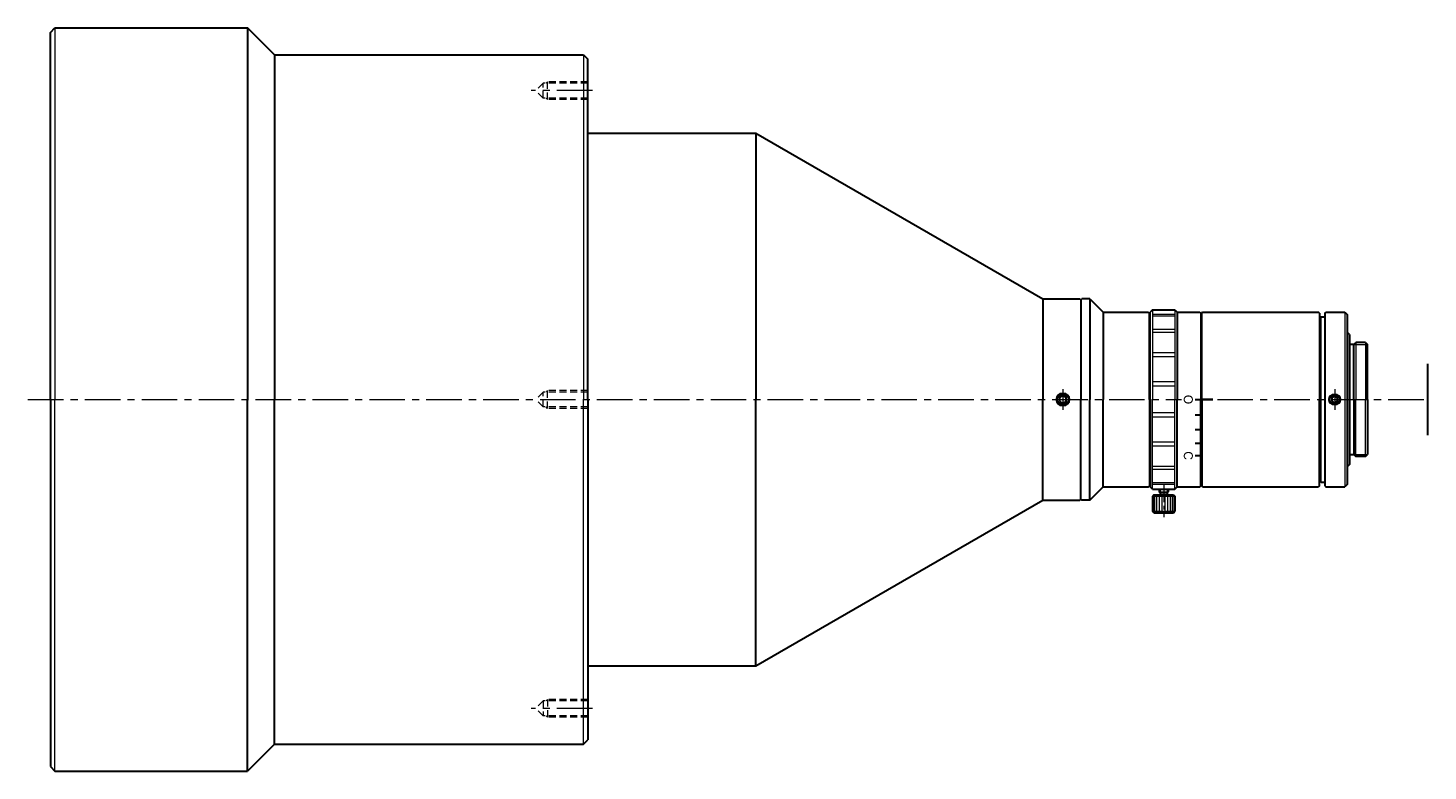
# Model space of a CAD drawing. Header units: millimetres. Extents: x -102 to 211, y -33 to 133.
import ezdxf
from ezdxf.enums import TextEntityAlignment as Align

# ---------------------------------------------------------------- set-up
doc = ezdxf.new("R2010")
doc.units = ezdxf.units.MM
doc.header["$LTSCALE"] = 0.25
doc.linetypes.add('CENTER', pattern=[50.8, 31.75, -6.35, 6.35, -6.35])
doc.linetypes.add('HIDDEN', pattern=[9.525, 6.35, -3.175])
doc.layers.add('00_補助線', color=252, linetype='Continuous', lineweight=0, plot=False)
for name, color, linetype, lineweight in [('01_中心線', 1, 'CENTER', 20), ('03_寸法・文字', 50, 'Continuous', 20), ('Cﾏｳﾝﾄ', 7, 'Continuous', 30), ('iris＆image_circle', 7, 'Continuous', 30), ('画層1', 7, 'Continuous', 30), ('ﾋﾞｽ・ﾈｼﾞ', 7, 'Continuous', 30)]:
    doc.layers.add(name, color=color, linetype=linetype, lineweight=lineweight)
doc.styles.add('VS Standard', font='txt', dxfattribs={"height": 3})

# ---------------------------------------------------------------- blocks, each defined once
blk = doc.blocks.new('HM26##')
at = {"layer": '画層1'}
blk.add_lwpolyline([(-0.65, -0.38), (0, -0.75), (0.65, -0.38), (0.65, 0.38), (0, 0.75), (-0.65, 0.38)], close=True, dxfattribs=at)
at = {"layer": '画層1', "lineweight": 9}
blk.add_circle((0, 0), 1.3, dxfattribs=at)
at = {"layer": '画層1'}
blk.add_circle((0, 0), 1.08, dxfattribs=at)
blk = doc.blocks.new('L5028-M15_外観図')
at = {"layer": '画層1'}
for p, q in [((-23.026, 19.3), (-22.826, 19.5)), ((-23.026, 19.3), (-23.026, -19.3)), ((-22.826, 19.5), (-18.526, 19.5)), ((-18.526, 19.5), (-18.026, 19)), ((-18.026, 19), (-18.026, -19)), ((-23.826, 18.5), (-24.026, 18.3)), ((-24.026, 18.3), (-24.026, -18.3)), ((-23.826, 18.5), (-23.026, 18.5)), ((-17.526, 14.525), (-18.026, 15.026)), ((-17.526, 14.525), (-17.526, -14.525)), ((-16.526, 12.303), (-16.129, 12.7)), ((-13.923, 12.7), (-16.129, 12.7)), ((-13.923, 12.7), (-13.526, 12.303)), ((-16.526, 12.303), (-17.526, 12.303)), ((-16.526, 0), (-16.526, 12.303)), ((-13.526, 0), (-13.526, 12.303)), ((-16.526, 0), (-16.526, -12.303)), ((-13.526, 0), (-13.526, -12.303)), ((-17.526, -12.303), (-16.526, -12.303)), ((-16.526, -12.303), (-16.129, -12.7)), ((-13.923, -12.7), (-13.526, -12.303)), ((-17.526, -14.525), (-18.026, -15.026)), ((-13.923, -12.7), (-16.129, -12.7)), ((-24.026, -18.3), (-23.826, -18.5)), ((-23.826, -18.5), (-23.026, -18.5)), ((-23.026, -19.3), (-22.826, -19.5)), ((-22.826, -19.5), (-18.526, -19.5)), ((-18.026, -19), (-18.526, -19.5))]:
    blk.add_line(p, q, dxfattribs=at)
at = {"layer": '画層1', "lineweight": 9}
for p, q in [((-18.526, 19.5), (-18.526, -19.5)), ((-16.129, 12.7), (-16.129, 0)), ((-13.923, 12.7), (-13.923, 0)), ((-16.129, -12.7), (-16.129, 0)), ((-13.923, -12.7), (-13.923, 0))]:
    blk.add_line(p, q, dxfattribs=at)
at = {"layer": '画層1', "lineweight": 20}
for p, q in [((-16.526, 12.303), (-13.526, 12.303)), ((-16.526, -12.303), (-13.526, -12.303))]:
    blk.add_line(p, q, dxfattribs=at)
at = {"layer": 'ﾋﾞｽ・ﾈｼﾞ'}
blk.add_blockref('HM26##', (-20.826, 0), dxfattribs=at)
blk = doc.blocks.new('HM30##')
at = {"layer": '画層1'}
blk.add_lwpolyline([(-0.75, -0.43), (0, -0.87), (0.75, -0.43), (0.75, 0.43), (0, 0.87), (-0.75, 0.43)], close=True, dxfattribs=at)
at = {"layer": '画層1', "lineweight": 9}
blk.add_circle((0, 0), 1.5, dxfattribs=at)
at = {"layer": '画層1'}
blk.add_circle((0, 0), 1.25, dxfattribs=at)

msp = doc.modelspace()

# ---------------------------------------------------------------- hatches: boundary and pattern name
at = {"layer": '03_寸法・文字'}
h = msp.add_hatch(color=256, dxfattribs=at)
h.dxf.hatch_style = 1
h.paths.add_polyline_path([(158.51, 50.15), (158.51, 49.85), (159.81, 49.85), (159.81, 50.15)])
h = msp.add_hatch(color=256, dxfattribs=at)
h.dxf.hatch_style = 1
h.paths.add_polyline_path([(162.51, 50.25), (160.01, 50.25), (160.01, 49.75), (162.51, 49.75)])
h = msp.add_hatch(color=256, dxfattribs=at)
h.dxf.hatch_style = 1
h.paths.add_polyline_path([(158.51, 46.76), (158.51, 46.46), (159.81, 46.46), (159.81, 46.76)])
h = msp.add_hatch(color=256, dxfattribs=at)
h.dxf.hatch_style = 1
h.paths.add_polyline_path([(158.51, 43.48), (158.51, 43.18), (159.81, 43.18), (159.81, 43.48)])
h = msp.add_hatch(color=256, dxfattribs=at)
h.dxf.hatch_style = 1
h.paths.add_polyline_path([(158.51, 40.4), (158.51, 40.1), (159.81, 40.1), (159.81, 40.4)])
h = msp.add_hatch(color=256, dxfattribs=at)
h.dxf.hatch_style = 1
h.paths.add_polyline_path([(158.51, 37.62), (158.51, 37.32), (159.81, 37.32), (159.81, 37.62)])

# ---------------------------------------------------------------- linework, layer by layer
at = {"layer": '00_補助線', "lineweight": 30}
for p, q in [((158.51, 50), (159.81, 50)), ((158.51, 46.61), (159.81, 46.61)), ((158.51, 43.33), (159.81, 43.33)), ((158.51, 40.25), (159.81, 40.25)), ((158.51, 37.47), (159.81, 37.47))]:
    msp.add_line(p, q, dxfattribs=at)
at = {"layer": '01_中心線'}
for p, q in [((24.01, 119), (10.36, 119)), ((-101.99, 50), (155.51, 50)), ((129.01, 52.3), (129.01, 47.7)), ((163.51, 50), (210.51, 50)), ((189.69, 52.3), (189.69, 47.7)), ((24.01, -19), (10.36, -19))]:
    msp.add_line(p, q, dxfattribs=at)
at = {"layer": '01_中心線', "ltscale": 0.5}
msp.add_line((151.51, 31), (151.51, 23.7), dxfattribs=at)
at = {"layer": 'iris＆image_circle'}
msp.add_line((210.51, 42), (210.51, 58), dxfattribs=at)
at = {"layer": '画層1'}
for p, q in [((-96.99, 132), (-95.99, 133)), ((-96.99, 50), (-96.99, 132)), ((-95.99, 133), (-52.99, 133)), ((-46.99, 127), (-52.99, 133)), ((-52.99, 133), (-52.99, 50)), ((-46.99, 127), (22.01, 127)), ((-46.99, 127), (-46.99, 50)), ((22.01, 127), (23.01, 126)), ((23.01, 50), (23.01, 126)), ((23.01, 109.5), (60.51, 109.5)), ((60.51, 109.5), (124.51, 72.5)), ((60.51, 109.5), (60.51, 50)), ((124.51, 72.5), (132.81, 72.5)), ((124.51, 72.5), (124.51, 50)), ((132.81, 72.5), (133.01, 72.3)), ((133.01, 72.3), (133.21, 72.5)), ((133.01, 72.3), (133.01, 50)), ((135.01, 72.5), (133.21, 72.5)), ((135.01, 72.5), (138.01, 69.5)), ((135.01, 72.5), (135.01, 50)), ((138.01, 69.5), (148.11, 69.5)), ((138.01, 69.5), (138.01, 50)), ((148.11, 69.5), (148.31, 69.3)), ((148.31, 50), (148.31, 69.3)), ((149.01, 70), (148.51, 69.5)), ((148.51, 50), (148.51, 69.5)), ((149.01, 70), (154.01, 70)), ((154.01, 70), (154.51, 69.5)), ((154.51, 69.5), (159.61, 69.5)), ((154.51, 69.5), (154.51, 50)), ((159.61, 69.5), (159.81, 69.3)), ((159.81, 69.3), (159.81, 50)), ((160.21, 69.5), (160.01, 69.3)), ((160.01, 50), (160.01, 69.3)), ((160.21, 69.5), (186.09, 69.5)), ((186.29, 69.3), (186.09, 69.5)), ((186.29, 69.3), (186.29, 50)), ((148.31, 68.5), (148.51, 68.3)), ((159.81, 68.6), (160.01, 68.4)), ((186.29, 66.5), (186.49, 66.5)), ((-96.99, 50), (-96.99, -32)), ((-52.99, -33), (-52.99, 50)), ((-46.99, -27), (-46.99, 50)), ((23.01, 50), (23.01, -26)), ((60.51, -9.5), (60.51, 50)), ((124.51, 27.5), (124.51, 50)), ((133.01, 27.7), (133.01, 50)), ((135.01, 27.5), (135.01, 50)), ((138.01, 30.5), (138.01, 50)), ((148.31, 50), (148.31, 30.7)), ((148.51, 50), (148.51, 30.5)), ((154.51, 30.5), (154.51, 50)), ((159.81, 30.7), (159.81, 50)), ((160.01, 50), (160.01, 30.7)), ((186.29, 30.7), (186.29, 50)), ((148.31, 31.5), (148.51, 31.7)), ((159.81, 31.4), (160.01, 31.6)), ((186.29, 33.5), (186.49, 33.5)), ((135.01, 27.5), (138.01, 30.5)), ((138.01, 30.5), (148.11, 30.5)), ((148.11, 30.5), (148.31, 30.7)), ((149.01, 30), (148.51, 30.5)), ((149.01, 30), (154.01, 30)), ((149.34, 28.7), (149.01, 28.37)), ((149.01, 28.37), (149.01, 25.02)), ((149.34, 28.7), (153.69, 28.7)), ((150.51, 30), (150.51, 29.4)), ((150.71, 29.2), (150.51, 29.4)), ((150.71, 29.2), (150.71, 28.7)), ((150.71, 29.2), (152.31, 29.2)), ((152.51, 29.4), (152.31, 29.2)), ((152.31, 29.2), (152.31, 28.7)), ((152.51, 30), (152.51, 29.4)), ((153.69, 28.7), (154.01, 28.37)), ((154.01, 30), (154.51, 30.5)), ((154.01, 28.37), (154.01, 25.02)), ((154.51, 30.5), (159.61, 30.5)), ((159.61, 30.5), (159.81, 30.7)), ((160.21, 30.5), (160.01, 30.7)), ((160.21, 30.5), (186.09, 30.5)), ((186.29, 30.7), (186.09, 30.5)), ((60.51, -9.5), (124.51, 27.5)), ((124.51, 27.5), (132.81, 27.5)), ((132.81, 27.5), (133.01, 27.7)), ((133.01, 27.7), (133.21, 27.5)), ((135.01, 27.5), (133.21, 27.5)), ((149.34, 24.7), (149.01, 25.02)), ((153.69, 24.7), (154.01, 25.02)), ((149.34, 24.7), (153.69, 24.7)), ((23.01, -9.5), (60.51, -9.5)), ((-46.99, -27), (-52.99, -33)), ((-46.99, -27), (22.01, -27)), ((22.01, -27), (23.01, -26)), ((-96.99, -32), (-95.99, -33)), ((-95.99, -33), (-52.99, -33))]:
    msp.add_line(p, q, dxfattribs=at)
at = {"layer": '画層1', "lineweight": 9}
for p, q in [((-95.99, 133), (-95.99, 50)), ((22.01, 127), (22.01, 50)), ((149.01, 70), (149.01, 50)), ((154.01, 68.96), (149.01, 68.96)), ((154.01, 70), (154.01, 50)), ((154.01, 68.62), (149.01, 68.62)), ((154.01, 65.64), (149.01, 65.64)), ((154.01, 64.99), (149.01, 64.99)), ((154.01, 60.43), (149.01, 60.43)), ((154.01, 59.56), (149.01, 59.56)), ((154.01, 53.96), (149.01, 53.96)), ((-95.99, -33), (-95.99, 50)), ((22.01, -27), (22.01, 50)), ((154.01, 52.98), (149.01, 52.98)), ((149.01, 30), (149.01, 50)), ((154.01, 30), (154.01, 50)), ((154.01, 47.02), (149.01, 47.02)), ((154.01, 46.04), (149.01, 46.04)), ((154.01, 40.44), (149.01, 40.44)), ((154.01, 39.57), (149.01, 39.57)), ((154.01, 35.01), (149.01, 35.01)), ((154.01, 34.36), (149.01, 34.36)), ((154.01, 31.38), (149.01, 31.38)), ((154.01, 31.04), (149.01, 31.04)), ((149.01, 28.37), (154.01, 28.37)), ((149.21, 25.02), (149.21, 28.37)), ((149.53, 25.02), (149.53, 28.37)), ((149.99, 25.02), (149.99, 28.37)), ((150.51, 29.4), (152.51, 29.4)), ((150.56, 25.02), (150.56, 28.37)), ((151.19, 25.02), (151.19, 28.37)), ((151.84, 25.02), (151.84, 28.37)), ((152.47, 25.02), (152.47, 28.37)), ((153.04, 25.02), (153.04, 28.37)), ((153.5, 25.02), (153.5, 28.37)), ((153.82, 25.02), (153.82, 28.37)), ((149.01, 25.02), (154.01, 25.02))]:
    msp.add_line(p, q, dxfattribs=at)
at = {"layer": '画層1', "color": 3, "linetype": 'HIDDEN', "lineweight": 20}
for p, q in [((13.01, 120.65), (11.36, 119)), ((13.01, 117.35), (11.36, 119)), ((13.01, 117.35), (13.01, 120.65)), ((23.01, 120.65), (13.01, 120.65)), ((14.01, 121), (13.66, 120.65)), ((14.01, 117), (14.01, 121)), ((23.01, 121), (14.01, 121)), ((23.01, 117.35), (13.01, 117.35)), ((14.01, 117), (13.66, 117.35)), ((23.01, 117), (14.01, 117)), ((13.01, 51.65), (11.36, 50)), ((13.01, 48.35), (11.36, 50)), ((13.01, 48.35), (13.01, 51.65)), ((23.01, 51.65), (13.01, 51.65)), ((14.01, 52), (13.66, 51.65)), ((14.01, 48), (14.01, 52)), ((23.01, 52), (14.01, 52)), ((23.01, 48.35), (13.01, 48.35)), ((14.01, 48), (13.66, 48.35)), ((23.01, 48), (14.01, 48)), ((13.01, -17.35), (11.36, -19)), ((13.01, -17.35), (13.01, -20.65)), ((23.01, -17.35), (13.01, -17.35)), ((14.01, -17), (13.66, -17.35)), ((14.01, -17), (14.01, -21)), ((23.01, -17), (14.01, -17)), ((13.01, -20.65), (11.36, -19)), ((23.01, -20.65), (13.01, -20.65)), ((14.01, -21), (13.66, -20.65)), ((23.01, -21), (14.01, -21))]:
    msp.add_line(p, q, dxfattribs=at)
at = {"layer": '画層1', "lineweight": 20}
for p, q in [((150.71, 30), (150.71, 29.2)), ((152.31, 30), (152.31, 29.2))]:
    msp.add_line(p, q, dxfattribs=at)

# ---------------------------------------------------------------- block references
at = {"layer": 'Cﾏｳﾝﾄ'}
msp.add_blockref('L5028-M15_外観図', (210.51, 50), dxfattribs=at)
at = {"layer": 'ﾋﾞｽ・ﾈｼﾞ'}
msp.add_blockref('HM30##', (129.01, 50), dxfattribs=at)

# ---------------------------------------------------------------- texts
at = {"layer": '03_寸法・文字', "style": 'VS Standard'}
for s, p in [('O', (158.01, 50)), ('C', (158.01, 37.46))]:
    msp.add_text(s, height=2, rotation=270, dxfattribs=at).set_placement(p, align=Align.TOP_CENTER)

doc.saveas('drawing.dxf')
